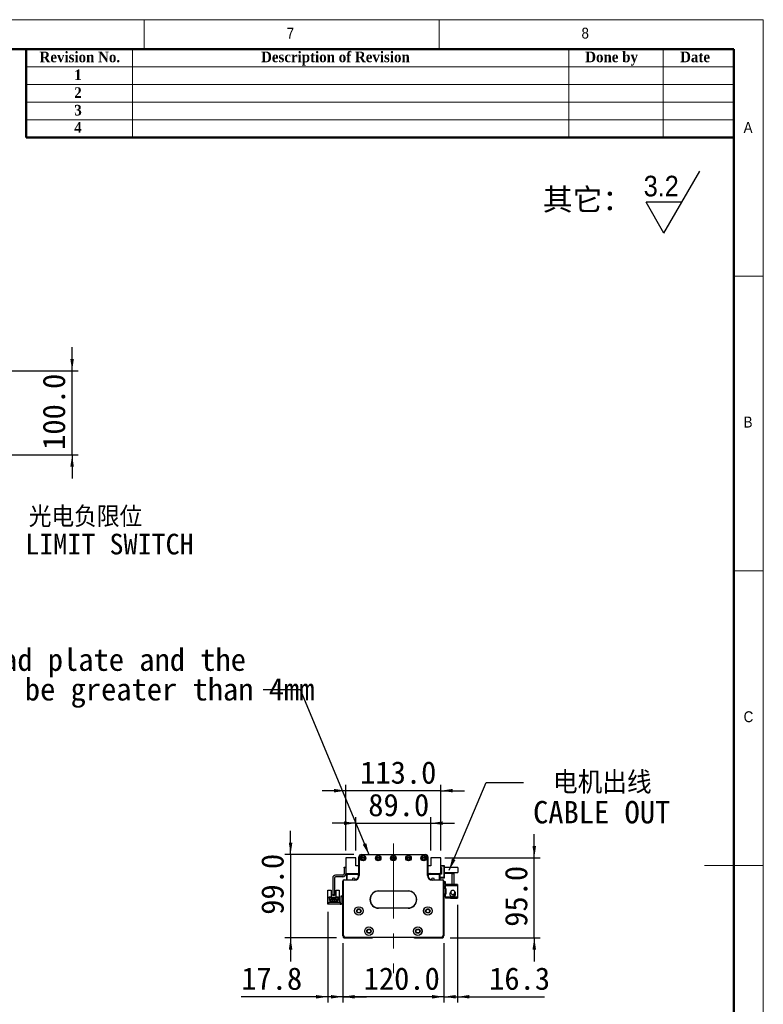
# Model space of a CAD drawing. Header units: millimetres. Extents: x 35 to 2905, y 35 to 2044.
# Tile 5 of 5: x 2022 to 2905, y 874 to 2044. Entities that reach past the tile are written whole.
import ezdxf

# ---------------------------------------------------------------- set-up
doc = ezdxf.new("R2010")
doc.units = ezdxf.units.MM
doc.header["$LTSCALE"] = 7
doc.linetypes.add('CENTERX2', pattern=[20.32, 12.7, -2.54, 2.54, -2.54])
doc.layers.add('DIMNS', color=7, linetype='Continuous')
doc.styles.add('SLDTEXTSTYLE0', font='arial.ttf', dxfattribs={"bigfont": 'bigfont'})
doc.styles.add('SLDTEXTSTYLE1', font='Gothic.ttf', dxfattribs={"width": 0.913})
doc.styles.add('SLDTEXTSTYLE2', font='timesbd.ttf', dxfattribs={"width": 0.933})
doc.styles.add('SLDTEXTSTYLE8', font='txt')
doc.styles.add('SLDTEXTSTYLE9', font='txt', dxfattribs={"bigfont": 'bigfont'})
doc.dimstyles.new('SLDDIMSTYLE1', dxfattribs={"dimtxt": 26.6, "dimasz": 14, "dimexe": 0, "dimexo": 0.0625, "dimgap": 6.65, "dimtad": 2, "dimdec": 1, "dimrnd": 1e-09, "dimzin": 4, "dimdsep": 46, "dimtxsty": 'SLDTEXTSTYLE8', "dimsah": 1, "dimcen": 0.09, "dimadec": 0, "dimazin": 1, "dimtfac": 1, "dimtdec": 1, "dimtmove": 0, "dimatfit": 0, "dimfxl": 0, "dimfrac": 2, "dimtolj": 1, "dimtzin": 12, "dimarcsym": 0})
doc.dimstyles.new('SLDDIMSTYLE2', dxfattribs={"dimtxt": 26.6, "dimasz": 14, "dimexe": 0, "dimexo": 0.0625, "dimgap": 6.65, "dimtad": 2, "dimdec": 1, "dimrnd": 1e-09, "dimzin": 12, "dimdsep": 46, "dimtxsty": 'SLDTEXTSTYLE8', "dimsah": 1, "dimcen": 0.09, "dimadec": 0, "dimazin": 3, "dimtfac": 1, "dimtdec": 1, "dimtmove": 0, "dimatfit": 0, "dimfxl": 0, "dimfrac": 2, "dimtolj": 1, "dimtzin": 12, "dimarcsym": 0})
doc.dimstyles.new('SLDDIMSTYLE3', dxfattribs={"dimtxt": 0.18, "dimasz": 14, "dimexe": 0, "dimexo": 0.0625, "dimgap": 0, "dimtad": 0, "dimtih": 1, "dimtoh": 1, "dimdec": 0, "dimrnd": 1e-09, "dimzin": 0, "dimdsep": 46, "dimtxsty": 'Standard', "dimsah": 1, "dimcen": 0.09, "dimadec": 0, "dimazin": 0, "dimtfac": 14, "dimtdec": 0, "dimtofl": 0, "dimtmove": 0, "dimatfit": 3, "dimfxl": 0, "dimfrac": 2, "dimtolj": 1, "dimtzin": 0, "dimarcsym": 0})

# ---------------------------------------------------------------- blocks, each defined once
blk = doc.blocks.new('SW_SFSYMBOL_0')
at = {"layer": 'DIMNS', "color": 0}
for p, q in [((24, -36.7), (66.5, 36.8)), ((24, -36.7), (2.8, 0)), ((45.2, 0), (2.8, 0))]:
    blk.add_line(p, q, dxfattribs=at)
at = {"layer": 'DIMNS', "color": 0, "insert": (0, 31.3), "char_height": 24.5, "attachment_point": 1, "style": 'SLDTEXTSTYLE1'}
blk.add_mtext('3.2', dxfattribs=at)
blk = doc.blocks.new('_D_6')
at = {"layer": 'DIMNS'}
for p, q in [((2405.8, 947), (2405.8, 876.4)), ((2525.8, 947), (2525.8, 876.4)), ((2405.8, 883.4), (2377.8, 883.4)), ((2525.8, 883.4), (2405.8, 883.4)), ((2525.8, 883.4), (2553.8, 883.4))]:
    blk.add_line(p, q, dxfattribs=at)
for points in [[(2405.8, 883.4), (2391.8, 885.5), (2391.8, 881.3)], [(2525.8, 883.4), (2539.8, 881.3), (2539.8, 885.5)]]:
    blk.add_solid(points, dxfattribs=at)
at = {"layer": 'DIMNS', "insert": (2430.5, 918.3), "char_height": 26.6, "attachment_point": 1, "style": 'SLDTEXTSTYLE8'}
blk.add_mtext('120.0', dxfattribs=at)
blk = doc.blocks.new('_D_7')
at = {"layer": 'DIMNS'}
for p, q in [((2388, 984.3), (2388, 876.4)), ((2405.8, 947), (2405.8, 876.4)), ((2388, 883.4), (2285.2, 883.4)), ((2405.8, 883.4), (2388, 883.4)), ((2405.8, 883.4), (2433.8, 883.4))]:
    blk.add_line(p, q, dxfattribs=at)
for points in [[(2388, 883.4), (2374, 885.5), (2374, 881.3)], [(2405.8, 883.4), (2419.8, 881.3), (2419.8, 885.5)]]:
    blk.add_solid(points, dxfattribs=at)
at = {"layer": 'DIMNS', "insert": (2285.2, 918.3), "char_height": 26.6, "attachment_point": 1, "style": 'SLDTEXTSTYLE8'}
blk.add_mtext('17.8', dxfattribs=at)
blk = doc.blocks.new('_D_8')
at = {"layer": 'DIMNS'}
for p, q in [((2343.8, 1052.4), (2343.8, 1080.4)), ((2418.9, 1052.4), (2336.8, 1052.4)), ((2343.8, 1052.4), (2343.8, 953.4)), ((2398.4, 953.4), (2336.8, 953.4)), ((2343.8, 953.4), (2343.8, 925.4))]:
    blk.add_line(p, q, dxfattribs=at)
for points in [[(2343.8, 1052.4), (2345.9, 1066.4), (2341.7, 1066.4)], [(2343.8, 953.4), (2341.7, 939.4), (2345.9, 939.4)]]:
    blk.add_solid(points, dxfattribs=at)
at = {"layer": 'DIMNS', "insert": (2308.9, 980.8), "char_height": 26.6, "attachment_point": 1, "rotation": 90, "style": 'SLDTEXTSTYLE8'}
blk.add_mtext('99.0', dxfattribs=at)
blk = doc.blocks.new('_D_9')
at = {"layer": 'DIMNS'}
for p, q in [((2421.3, 1089.6), (2393.3, 1089.6)), ((2421.3, 1057.3), (2421.3, 1096.6)), ((2421.3, 1089.6), (2510.3, 1089.6)), ((2510.3, 1057.3), (2510.3, 1096.6)), ((2510.3, 1089.6), (2538.3, 1089.6))]:
    blk.add_line(p, q, dxfattribs=at)
for points in [[(2421.3, 1089.6), (2407.3, 1091.7), (2407.3, 1087.5)], [(2510.3, 1089.6), (2524.3, 1087.5), (2524.3, 1091.7)]]:
    blk.add_solid(points, dxfattribs=at)
at = {"layer": 'DIMNS', "insert": (2436, 1124.5), "char_height": 26.6, "attachment_point": 1, "style": 'SLDTEXTSTYLE8'}
blk.add_mtext('89.0', dxfattribs=at)
blk = doc.blocks.new('_D_10')
at = {"layer": 'DIMNS'}
for p, q in [((2409.3, 1057.3), (2409.3, 1135.2)), ((2522.3, 1057.3), (2522.3, 1135.2)), ((2409.3, 1128.2), (2381.3, 1128.2)), ((2522.3, 1128.2), (2409.3, 1128.2)), ((2522.3, 1128.2), (2550.3, 1128.2))]:
    blk.add_line(p, q, dxfattribs=at)
for points in [[(2409.3, 1128.2), (2395.3, 1130.3), (2395.3, 1126.1)], [(2522.3, 1128.2), (2536.3, 1126.1), (2536.3, 1130.3)]]:
    blk.add_solid(points, dxfattribs=at)
at = {"layer": 'DIMNS', "insert": (2426.4, 1163.1), "char_height": 26.6, "attachment_point": 1, "style": 'SLDTEXTSTYLE8'}
blk.add_mtext('113.0', dxfattribs=at)
blk = doc.blocks.new('_D_11')
at = {"layer": 'DIMNS'}
for p, q in [((2633.1, 1048.4), (2633.1, 1076.4)), ((2526.8, 1048.4), (2640.1, 1048.4)), ((2633.1, 953.4), (2633.1, 1048.4)), ((2533.2, 953.4), (2640.1, 953.4)), ((2633.1, 953.4), (2633.1, 925.4))]:
    blk.add_line(p, q, dxfattribs=at)
for points in [[(2633.1, 1048.4), (2635.2, 1062.4), (2631, 1062.4)], [(2633.1, 953.4), (2631, 939.4), (2635.2, 939.4)]]:
    blk.add_solid(points, dxfattribs=at)
at = {"layer": 'DIMNS', "insert": (2598.2, 966.5), "char_height": 26.6, "attachment_point": 1, "rotation": 90, "style": 'SLDTEXTSTYLE8'}
blk.add_mtext('95.0', dxfattribs=at)
blk = doc.blocks.new('_D_12')
at = {"layer": 'DIMNS'}
for p, q in [((2542.1, 992.8), (2542.1, 876.4)), ((2525.8, 947), (2525.8, 876.4)), ((2525.8, 883.4), (2497.8, 883.4)), ((2525.8, 883.4), (2542.1, 883.4)), ((2542.1, 883.4), (2645.1, 883.4))]:
    blk.add_line(p, q, dxfattribs=at)
for points in [[(2525.8, 883.4), (2511.8, 885.5), (2511.8, 881.3)], [(2542.1, 883.4), (2556.1, 881.3), (2556.1, 885.5)]]:
    blk.add_solid(points, dxfattribs=at)
at = {"layer": 'DIMNS', "insert": (2579.5, 918.3), "char_height": 26.6, "attachment_point": 1, "style": 'SLDTEXTSTYLE8'}
blk.add_mtext('16.3', dxfattribs=at)
blk = doc.blocks.new('SW_NOTE_3')
at = {"layer": 'DIMNS', "color": 0, "char_height": 26.6, "attachment_point": 2}
for s, insert, style in [('电机出线', (93.5, 13.1), 'SLDTEXTSTYLE9'), ('CABLE OUT', (92.7, -22.1), 'SLDTEXTSTYLE8')]:
    blk.add_mtext(s, dxfattribs=dict(at, insert=insert, style=style))
blk = doc.blocks.new('SW_NOTE_4')
at = {"layer": 'DIMNS', "color": 0, "char_height": 26.6, "attachment_point": 2, "style": 'SLDTEXTSTYLE8'}
for s, insert in [('The distance between the load plate and the ', (-409.3, 49)), ('steel belt protection belt shall be greater than 4mm', (-409.4, 13.8))]:
    blk.add_mtext(s, dxfattribs=dict(at, insert=insert))
blk = doc.blocks.new('_D_24')
at = {"layer": 'DIMNS'}
for p, q in [((2084.4, 1627), (2084.4, 1655)), ((1207.8, 1627), (2091.4, 1627)), ((2084.4, 1527), (2084.4, 1627)), ((1207.8, 1527), (2091.4, 1527)), ((2084.4, 1527), (2084.4, 1499))]:
    blk.add_line(p, q, dxfattribs=at)
for points in [[(2084.4, 1627), (2086.5, 1641), (2082.3, 1641)], [(2084.4, 1527), (2082.3, 1513), (2086.5, 1513)]]:
    blk.add_solid(points, dxfattribs=at)
at = {"layer": 'DIMNS', "insert": (2049.5, 1533), "char_height": 26.6, "attachment_point": 1, "rotation": 90, "style": 'SLDTEXTSTYLE8'}
blk.add_mtext('100.0', dxfattribs=at)
blk = doc.blocks.new('SW_NOTE_7')
at = {"layer": 'DIMNS', "color": 0, "char_height": 24.5, "attachment_point": 2}
for s, insert, style in [('    光电负限位', (96.8, 12.3), 'SLDTEXTSTYLE9'), ('NEGATIVE LIMIT SWITCH', (93.9, -20.1), 'SLDTEXTSTYLE8')]:
    blk.add_mtext(s, dxfattribs=dict(at, insert=insert, style=style))

msp = doc.modelspace()

# ---------------------------------------------------------------- linework, layer by layer
at = {"color": 7, "linetype": 'Continuous', "lineweight": 18}
for p, q in [((2905, 2044), (35, 2044)), ((2170, 2044), (2170, 2009)), ((2520, 2009), (2520, 2044)), ((2905, 35), (2905, 2044)), ((70, 2009), (2870, 2009)), ((2156, 2009), (2156, 1904)), ((2674, 2009), (2674, 1904)), ((2786, 2009), (2786, 1904)), ((2870, 2009), (2870, 1904)), ((2870, 2009), (2870, 70)), ((2030, 1988), (2870, 1988)), ((2030, 1967), (2870, 1967)), ((2030, 1946), (2870, 1946)), ((2030, 1925), (2870, 1925)), ((2905, 1739.5), (2870, 1739.5)), ((2870, 1389.5), (2905, 1389.5)), ((2905, 1039.5), (2835, 1039.5))]:
    msp.add_line(p, q, dxfattribs=at)
at = {"color": 7, "linetype": 'Continuous', "lineweight": 50}
for p, q in [((2870, 2009), (70, 2009)), ((2030, 2009), (2030, 1904)), ((2870, 2009), (2870, 70)), ((2870, 1904), (2030, 1904))]:
    msp.add_line(p, q, dxfattribs=at)
at = {"color": 7, "linetype": 'Continuous', "lineweight": 25}
for p, q in [((2421.29, 1048.37), (2409.29, 1048.37)), ((2409.29, 1048.37), (2409.29, 1029.87)), ((2421.29, 1038.87), (2421.29, 1048.37)), ((2424.79, 1049.37), (2424.79, 1049.57)), ((2424.79, 1049.57), (2424.8, 1049.57)), ((2424.79, 1027.37), (2424.79, 1049.37)), ((2424.79, 1049.37), (2425.09, 1049.37)), ((2425.09, 1049.37), (2425.09, 1027.37)), ((2427.79, 1052.37), (2427.79, 1052.07)), ((2427.79, 1052.37), (2503.79, 1052.37)), ((2503.79, 1052.07), (2427.79, 1052.07)), ((2503.79, 1052.37), (2503.79, 1052.07)), ((2506.79, 1049.37), (2506.49, 1049.37)), ((2506.49, 1027.37), (2506.49, 1049.37)), ((2506.79, 1049.57), (2506.79, 1049.37)), ((2506.79, 1049.57), (2506.79, 1049.57)), ((2506.79, 1049.37), (2506.79, 1027.37)), ((2510.29, 1048.37), (2510.29, 1038.87)), ((2522.29, 1048.37), (2510.29, 1048.37)), ((2522.29, 1029.87), (2522.29, 1048.37)), ((2407.29, 1037.37), (2409.29, 1037.37)), ((2407.29, 1036.37), (2407.29, 1037.37)), ((2409.29, 1036.37), (2407.29, 1036.37)), ((2407.29, 1036.37), (2407.29, 1029.37)), ((2409.29, 1029.87), (2424.79, 1029.87)), ((2409.29, 1029.87), (2409.29, 1029.37)), ((2410.29, 1028.87), (2411.29, 1029.87)), ((2424.79, 1038.87), (2421.29, 1038.87)), ((2422.22, 1029.87), (2422.42, 1029.66)), ((2424.79, 1029.37), (2423.13, 1029.37)), ((2510.29, 1038.87), (2506.79, 1038.87)), ((2506.79, 1029.87), (2522.29, 1029.87)), ((2508.45, 1029.37), (2506.79, 1029.37)), ((2509.37, 1029.87), (2509.16, 1029.66)), ((2521.29, 1028.87), (2520.29, 1029.87)), ((2522.29, 1039.37), (2525.99, 1039.37)), ((2525.99, 1038.37), (2522.29, 1038.37)), ((2522.29, 1036.87), (2522.79, 1036.87)), ((2522.29, 1030.87), (2522.79, 1030.87)), ((2522.79, 1029.87), (2522.29, 1029.87)), ((2522.79, 1036.87), (2522.79, 1028.87)), ((2525.99, 1038.37), (2525.99, 1039.37)), ((2525.99, 1039.37), (2526.29, 1039.07)), ((2526.29, 1038.24), (2525.99, 1038.37)), ((2525.99, 1025.37), (2525.99, 1038.37)), ((2526.29, 1039.07), (2526.29, 1038.24)), ((2526.29, 1038.24), (2526.29, 1025.49)), ((2542.29, 1036.87), (2526.29, 1036.87)), ((2526.29, 1030.87), (2542.29, 1030.87)), ((2535.69, 1029.87), (2526.29, 1029.87)), ((2535.69, 1016.87), (2535.69, 1029.87)), ((2535.69, 1029.87), (2537.69, 1029.87)), ((2537.69, 1029.87), (2537.69, 1016.87)), ((2542.29, 1036.87), (2542.29, 1030.87)), ((2393.79, 1024.37), (2393.79, 1004.87)), ((2395.79, 1024.37), (2395.79, 1004.87)), ((2405.79, 1027.87), (2397.29, 1027.87)), ((2405.79, 1025.87), (2397.29, 1025.87)), ((2406.09, 1020.87), (2405.79, 1020.87)), ((2405.79, 955.87), (2405.79, 1020.87)), ((2406.09, 1020.87), (2406.09, 955.99)), ((2407.29, 1022.07), (2407.29, 1022.37)), ((2407.29, 1022.37), (2419.79, 1022.37)), ((2419.79, 1022.07), (2407.29, 1022.07)), ((2410.29, 1028.87), (2410.29, 1023.87)), ((2410.29, 1023.87), (2410.29, 1022.37)), ((2410.59, 1023.57), (2410.29, 1023.87)), ((2410.59, 1023.57), (2410.59, 1022.37)), ((2410.89, 1027.82), (2411.84, 1028.77)), ((2410.89, 1022.37), (2410.89, 1027.82)), ((2424.04, 1028.77), (2411.84, 1028.77)), ((2419.79, 1022.07), (2419.79, 1022.37)), ((2424.04, 1028.77), (2424.04, 1024.73)), ((2424.79, 1028.77), (2424.04, 1028.77)), ((2425.09, 1027.37), (2424.79, 1027.37)), ((2506.79, 1027.37), (2506.49, 1027.37)), ((2507.54, 1028.77), (2506.79, 1028.77)), ((2507.54, 1024.73), (2507.54, 1028.77)), ((2519.74, 1028.77), (2507.54, 1028.77)), ((2511.79, 1022.37), (2511.79, 1022.07)), ((2511.79, 1022.37), (2524.29, 1022.37)), ((2524.29, 1022.07), (2511.79, 1022.07)), ((2519.74, 1028.77), (2520.69, 1027.82)), ((2520.69, 1022.37), (2520.69, 1027.82)), ((2521.29, 1022.37), (2521.29, 1028.87)), ((2522.79, 1028.87), (2521.29, 1028.87)), ((2521.29, 1025.37), (2525.99, 1025.37)), ((2525.99, 1024.37), (2521.29, 1024.37)), ((2524.29, 1022.37), (2524.29, 1022.07)), ((2525.79, 1020.87), (2525.49, 1020.87)), ((2525.49, 955.99), (2525.49, 1020.87)), ((2525.79, 1020.87), (2525.79, 955.87)), ((2527.69, 1019.87), (2525.79, 1019.87)), ((2526.29, 1025.49), (2525.99, 1025.37)), ((2525.99, 1024.37), (2525.99, 1025.37)), ((2526.29, 1024.67), (2525.99, 1024.37)), ((2526.29, 1025.49), (2526.29, 1024.67)), ((2527.69, 1016.87), (2527.69, 1019.87)), ((2388.09, 1010.11), (2391.79, 1010.11)), ((2388.09, 1001.21), (2388.09, 1010.11)), ((2391.79, 1010.11), (2391.79, 1001.71)), ((2397.79, 1001.71), (2397.79, 1010.11)), ((2397.79, 1010.11), (2401.49, 1010.11)), ((2401.49, 1010.11), (2401.49, 1001.21)), ((2448.29, 1009.17), (2448.29, 1008.87)), ((2448.29, 1009.17), (2483.29, 1009.17)), ((2483.29, 1008.87), (2448.29, 1008.87)), ((2483.29, 1009.17), (2483.29, 1008.87)), ((2527.69, 1016.87), (2527.69, 1015.67)), ((2535.69, 1016.87), (2527.69, 1016.87)), ((2527.69, 1015.67), (2542.09, 1015.67)), ((2527.69, 1011.67), (2527.69, 1015.67)), ((2527.69, 1011.67), (2527.69, 1011.17)), ((2528.69, 1011.67), (2527.69, 1011.67)), ((2527.69, 1011.17), (2527.69, 1006.17)), ((2528.69, 1011.17), (2527.69, 1011.17)), ((2527.69, 1005.67), (2527.69, 1006.17)), ((2527.69, 1006.17), (2528.69, 1006.17)), ((2528.69, 1005.67), (2528.69, 1011.67)), ((2533.14, 1006.46), (2533.04, 1005.67)), ((2533.38, 1007.1), (2533.24, 1006.78)), ((2533.25, 1007.24), (2533.29, 1007.26)), ((2533.29, 1007.26), (2533.67, 1007.83)), ((2533.45, 1007.18), (2533.29, 1007.26)), ((2533.41, 1007.08), (2533.29, 1007.14)), ((2533.69, 1016.87), (2533.69, 1016.67)), ((2542.09, 1016.67), (2533.69, 1016.67)), ((2537.69, 1016.87), (2535.69, 1016.87)), ((2538.58, 1006.22), (2538.61, 1006.24)), ((2542.09, 1016.67), (2542.09, 1015.67)), ((2542.09, 1015.67), (2542.09, 1001.67)), ((2387.99, 993.21), (2387.99, 995.21)), ((2387.99, 995.21), (2388.99, 995.21)), ((2388.09, 995.21), (2388.09, 1001.21)), ((2388.89, 1001.21), (2388.09, 1001.21)), ((2388.89, 1001.21), (2389.39, 1001.71)), ((2388.99, 995.21), (2388.99, 993.21)), ((2402.79, 995.21), (2388.99, 995.21)), ((2391.99, 1001.71), (2389.39, 1001.71)), ((2389.79, 1001.16), (2391.99, 1001.16)), ((2389.79, 997.71), (2389.79, 1001.16)), ((2390.59, 997.71), (2389.79, 997.71)), ((2390.59, 999.36), (2398.99, 999.36)), ((2390.59, 997.71), (2390.59, 999.36)), ((2390.59, 996.66), (2390.59, 997.71)), ((2391.79, 996.66), (2390.59, 996.66)), ((2391.54, 998.31), (2391.54, 997.81)), ((2392.04, 998.31), (2391.54, 998.31)), ((2391.54, 997.81), (2392.04, 997.81)), ((2391.79, 995.86), (2391.79, 996.66)), ((2397.79, 996.66), (2391.79, 996.66)), ((2397.79, 995.86), (2391.79, 995.86)), ((2391.99, 1001.16), (2391.99, 1001.71)), ((2391.99, 1001.71), (2397.59, 1001.71)), ((2392.34, 1001.16), (2391.99, 1001.16)), ((2392.04, 997.81), (2392.04, 998.31)), ((2392.34, 1000.06), (2392.34, 1001.16)), ((2397.24, 1000.06), (2392.34, 1000.06)), ((2394.04, 998.31), (2393.54, 998.31)), ((2393.54, 998.31), (2393.54, 997.81)), ((2393.54, 997.81), (2394.04, 997.81)), ((2393.79, 1004.87), (2395.79, 1004.87)), ((2393.79, 1003.87), (2393.79, 1004.87)), ((2395.79, 1003.87), (2393.79, 1003.87)), ((2393.99, 1000.06), (2393.99, 1000.66)), ((2393.99, 1000.66), (2395.59, 1000.66)), ((2394.04, 997.81), (2394.04, 998.31)), ((2396.04, 998.31), (2395.54, 998.31)), ((2395.54, 998.31), (2395.54, 997.81)), ((2395.54, 997.81), (2396.04, 997.81)), ((2395.59, 1000.06), (2395.59, 1000.66)), ((2395.79, 1004.87), (2395.79, 1003.87)), ((2396.04, 997.81), (2396.04, 998.31)), ((2397.24, 1001.16), (2397.24, 1000.06)), ((2397.59, 1001.16), (2397.24, 1001.16)), ((2397.54, 998.31), (2397.54, 997.81)), ((2398.04, 998.31), (2397.54, 998.31)), ((2397.54, 997.81), (2398.04, 997.81)), ((2397.59, 1001.71), (2397.59, 1001.16)), ((2400.19, 1001.71), (2397.59, 1001.71)), ((2397.59, 1001.16), (2399.79, 1001.16)), ((2397.79, 996.66), (2397.79, 995.86)), ((2398.99, 996.66), (2397.79, 996.66)), ((2398.04, 997.81), (2398.04, 998.31)), ((2398.99, 999.36), (2398.99, 997.71)), ((2398.99, 997.71), (2398.99, 996.66)), ((2399.79, 997.71), (2398.99, 997.71)), ((2399.79, 1001.16), (2399.79, 997.71)), ((2400.19, 1001.71), (2400.69, 1001.21)), ((2401.49, 1001.21), (2400.69, 1001.21)), ((2401.49, 1001.21), (2401.49, 995.21)), ((2402.79, 995.21), (2402.79, 993.21)), ((2403.79, 1003.21), (2405.79, 1003.21)), ((2403.79, 1002.21), (2403.79, 1003.21)), ((2405.79, 1002.21), (2403.79, 1002.21)), ((2403.79, 994.21), (2403.79, 1002.21)), ((2403.79, 993.21), (2403.79, 994.21)), ((2403.79, 994.21), (2405.79, 994.21)), ((2527.69, 1001.67), (2527.69, 1005.67)), ((2527.69, 1005.67), (2528.69, 1005.67)), ((2527.69, 1001.67), (2527.69, 1000.47)), ((2542.09, 1001.67), (2527.69, 1001.67)), ((2533.69, 1000.47), (2527.69, 1000.47)), ((2533.29, 1004.08), (2533.25, 1004.09)), ((2533.69, 1000.67), (2542.09, 1000.67)), ((2533.69, 1000.67), (2533.69, 1000.47)), ((2542.09, 1001.67), (2542.09, 1000.67)), ((2388.99, 993.21), (2387.99, 993.21)), ((2402.79, 993.21), (2388.99, 993.21)), ((2405.79, 993.21), (2403.79, 993.21)), ((2448.29, 988.87), (2448.29, 988.57)), ((2448.29, 988.87), (2483.29, 988.87)), ((2483.29, 988.57), (2448.29, 988.57)), ((2483.29, 988.87), (2483.29, 988.57)), ((2406.09, 955.99), (2405.79, 955.87)), ((2407.79, 953.87), (2405.79, 955.87)), ((2406.09, 955.99), (2407.92, 954.17)), ((2406.29, 955.37), (2406.29, 954.37)), ((2406.29, 954.37), (2407.29, 953.37)), ((2407.29, 953.37), (2440.79, 953.37)), ((2407.92, 954.17), (2407.79, 953.87)), ((2523.79, 953.87), (2407.79, 953.87)), ((2407.92, 954.17), (2523.67, 954.17)), ((2440.79, 953.37), (2441.29, 953.87)), ((2490.29, 953.87), (2490.79, 953.37)), ((2490.79, 953.37), (2524.29, 953.37)), ((2523.67, 954.17), (2525.49, 955.99)), ((2523.67, 954.17), (2523.79, 953.87)), ((2525.79, 955.87), (2523.79, 953.87)), ((2524.29, 953.37), (2525.29, 954.37)), ((2525.29, 954.37), (2525.29, 955.37)), ((2525.49, 955.99), (2525.79, 955.87))]:
    msp.add_line(p, q, dxfattribs=at)
at = {"color": 7, "linetype": 'Continuous', "lineweight": 25, "flags": 128}
for points in [[(2458.64, 1008.87), (2458.29, 1008.82), (2457.94, 1008.87)], [(2473.64, 1008.87), (2473.29, 1008.82), (2472.94, 1008.87)], [(2402.79, 993.21), (2403.38, 993.27), (2403.79, 993.38)]]:
    msp.add_lwpolyline(points, dxfattribs=at)
at = {"color": 7, "linetype": 'Continuous', "lineweight": 25}
for centre, radius in [((2429.79, 1048.12), 3.25), ((2429.79, 1048.12), 3), ((2429.79, 1048.12), 1.6), ((2429.79, 1048.12), 1.25), ((2447.79, 1048.12), 3.25), ((2447.79, 1048.12), 3), ((2447.79, 1048.12), 1.6), ((2447.79, 1048.12), 1.25), ((2465.79, 1048.12), 3.25), ((2465.79, 1048.12), 3), ((2465.79, 1048.12), 1.6), ((2465.79, 1048.12), 1.25), ((2483.79, 1048.12), 3.25), ((2483.79, 1048.12), 3), ((2483.79, 1048.12), 1.6), ((2483.79, 1048.12), 1.25), ((2501.79, 1048.12), 3.25), ((2501.79, 1048.12), 3), ((2501.79, 1048.12), 1.6), ((2501.79, 1048.12), 1.25), ((2424.79, 985.36), 5.03), ((2424.79, 985.36), 5), ((2424.79, 985.36), 2.65), ((2424.79, 985.36), 2.1), ((2506.79, 985.36), 5.03), ((2506.79, 985.36), 5), ((2506.79, 985.36), 2.65), ((2506.79, 985.36), 2.1), ((2436.79, 961.33), 5.02), ((2436.79, 961.33), 5), ((2436.79, 961.33), 2.65), ((2436.79, 961.33), 2.1), ((2494.79, 961.33), 5.02), ((2494.79, 961.33), 5), ((2494.79, 961.33), 2.65), ((2494.79, 961.33), 2.1)]:
    msp.add_circle(centre, radius, dxfattribs=at)
for centre, radius, start, end in [((2427.79, 1049.37), 3, 90, 180), ((2427.79, 1049.37), 2.7, 90, 180), ((2503.79, 1049.37), 3, 0, 90), ((2503.79, 1049.37), 2.7, 0, 90), ((2405.79, 1029.37), 1.5, 270, 0), ((2405.79, 1029.37), 3.5, 270, 0), ((2423.13, 1030.37), 1, 224.99989, 270), ((2508.45, 1030.37), 1, 270, 315.00006), ((2397.29, 1024.37), 3.5, 90, 180), ((2397.29, 1024.37), 1.5, 90, 180), ((2407.29, 1020.87), 1.5, 90, 180), ((2407.29, 1020.87), 1.2, 90, 180), ((2418.79, 1022.37), 2, 90, 180), ((2418.79, 1022.37), 2, 2.88033, 90), ((2419.79, 1027.37), 5.3, 270, 0), ((2419.79, 1027.37), 5, 270, 0), ((2511.79, 1027.37), 5.3, 180, 270), ((2511.79, 1027.37), 5, 180, 270), ((2512.79, 1022.37), 2, 90, 177.11965), ((2512.79, 1022.37), 2, 0, 90), ((2524.29, 1020.87), 1.5, 0, 90), ((2524.29, 1020.87), 1.2, 0, 90), ((2448.29, 998.87), 10.3, 90, 270), ((2448.29, 998.87), 10, 90, 270), ((2483.29, 998.87), 10.3, 270, 90), ((2483.29, 998.87), 10, 270, 90), ((2536.29, 1005.67), 3.4, 207.88541, 44.31348), ((2536.29, 1005.67), 2.5, 274.06825, 11.05475), ((2536.29, 1005.67), 2.6, 277.27427, 10.90897), ((2536.29, 1005.67), 3.45, 0, 47.89891), ((2402.79, 996.21), 1, 270, 0), ((2536.29, 1005.67), 3.45, 237.57421, 0)]:
    msp.add_arc(centre, radius, start, end, dxfattribs=at)
for points, knots in [([(2534.12, 1008.59), (2533.94, 1008.23), (2533.6, 1007.58), (2533.14, 1006.52), (2532.92, 1005.7), (2532.87, 1005.03), (2532.97, 1004.47), (2533.2, 1003.86), (2533.65, 1003.26), (2534.33, 1002.83), (2535.06, 1002.59), (2535.82, 1002.59), (2536.53, 1002.82), (2536.71, 1002.94), (2536.66, 1002.98), (2536.65, 1002.99)], [0, 0, 0, 0, 0.1800985, 0.3300043, 0.4496449, 0.5397496, 0.5746227, 0.6053219, 0.6784018, 0.7214063, 0.7619834, 0.8291607, 0.8886695, 0.9605996, 1, 1, 1, 1]), ([(2537.68, 1009.43), (2537.93, 1009.2), (2538.43, 1008.74), (2538.83, 1007.82), (2538.88, 1006.9), (2538.6, 1006.11), (2538.09, 1005.49), (2537.39, 1005.08), (2536.58, 1004.92), (2535.75, 1005.02), (2534.97, 1005.39), (2534.35, 1005.99), (2533.95, 1006.76), (2533.87, 1007.6), (2533.97, 1008.36), (2534.32, 1008.95), (2534.85, 1009.37), (2535.58, 1009.62), (2536.33, 1009.7), (2536.87, 1009.72), (2537.13, 1009.71), (2537.22, 1009.71), (2537.24, 1009.7), (2537.31, 1009.67), (2537.47, 1009.58), (2537.6, 1009.49), (2537.68, 1009.43)], [0, 0, 0, 0, 0.0648176, 0.1297793, 0.189732, 0.2426191, 0.2944133, 0.3462435, 0.3987244, 0.4521998, 0.5066016, 0.5614526, 0.616052, 0.6697726, 0.727069, 0.7653775, 0.8036915, 0.8589096, 0.9142292, 0.9495547, 0.9640012, 0.9648512, 0.9657591, 0.9687105, 0.9805281, 1, 1, 1, 1]), ([(2538.52, 1004.52), (2538.62, 1004.77), (2538.81, 1005.24), (2538.86, 1005.75), (2538.77, 1006.05), (2538.75, 1006.15)], [0, 0, 0, 0, 0.4359585, 0.8267397, 1, 1, 1, 1])]:
    msp.add_open_spline(points, degree=3, knots=knots, dxfattribs=at)
at = {"layer": 'DIMNS', "linetype": 'CENTERX2', "lineweight": 18}
msp.add_line((2465.79, 1065.32), (2465.79, 911.42), dxfattribs=at)

# ---------------------------------------------------------------- block references
at = {"layer": 'DIMNS'}
for name, p in [('SW_SFSYMBOL_0', (2763.04, 1827.32)), ('SW_NOTE_7', (1959.85, 1453.46)), ('SW_NOTE_4', (2311.05, 1248.15)), ('SW_NOTE_3', (2620.4, 1138.05))]:
    msp.add_blockref(name, p, dxfattribs=at)

# ---------------------------------------------------------------- texts
at = {"color": 7, "linetype": 'Continuous', "lineweight": 0}
for s, insert, char_height, attachment_point, style in [('7', (2339.17, 2034.52), 12.96, 1, 'SLDTEXTSTYLE1'), ('8', (2689.17, 2034.52), 12.96, 1, 'SLDTEXTSTYLE1'), ('Revision No.', (2045.74, 2006.01), 12.6, 1, 'SLDTEXTSTYLE2'), ('Description of Revision', (2397.01, 2006.1), 12.6, 2, 'SLDTEXTSTYLE2'), ('Done by', (2724.88, 2006.1), 12.6, 2, 'SLDTEXTSTYLE2'), ('Date', (2824, 2006.1), 12.6, 2, 'SLDTEXTSTYLE2'), ('1', (2086.96, 1984.85), 12.6, 1, 'SLDTEXTSTYLE2'), ('2', (2086.96, 1963.68), 12.6, 1, 'SLDTEXTSTYLE2'), ('3', (2086.96, 1942.82), 12.6, 1, 'SLDTEXTSTYLE2'), ('4', (2086.96, 1922.31), 12.6, 1, 'SLDTEXTSTYLE2'), ('A', (2881.67, 1922.52), 12.96, 1, 'SLDTEXTSTYLE1'), ('B', (2881.67, 1572.52), 12.96, 1, 'SLDTEXTSTYLE1'), ('C', (2881.67, 1222.52), 12.96, 1, 'SLDTEXTSTYLE1')]:
    msp.add_mtext(s, dxfattribs=dict(at, insert=insert, char_height=char_height, attachment_point=attachment_point, style=style))
at = {"layer": 'DIMNS', "insert": (2643.32, 1843.39), "char_height": 25.929, "attachment_point": 1, "style": 'SLDTEXTSTYLE0'}
msp.add_mtext('其它：', dxfattribs=at)

# ---------------------------------------------------------------- dimensions: what is measured, and where the dimension line sits
at = {"layer": 'DIMNS'}
for base, p1, p2, picture, middle in [((2084.37, 1626.98), (1198.87, 1526.98), (1198.87, 1626.98), '_D_24', (2084.37, 1575.4)), ((2343.78, 953.37), (2427.79, 1052.37), (2407.29, 953.37), '_D_8', (2343.78, 1013.61)), ((2633.13, 1048.37), (2524.29, 953.37), (2517.89, 1048.37), '_D_11', (2633.13, 999.26))]:
    dim = msp.add_linear_dim(base=base, p1=p1, p2=p2, angle=90, dimstyle='SLDDIMSTYLE1', dxfattribs=at)
    dim.commit()
    dim.dimension.update_dxf_attribs({"geometry": picture, "text_midpoint": middle, "dimtype": 160})
for base, p1, p2, dimstyle, picture, middle in [((2409.29, 1128.17), (2522.29, 1048.37), (2409.29, 1048.37), 'SLDDIMSTYLE1', '_D_10', (2468.76, 1128.17)), ((2510.29, 1089.64), (2421.29, 1048.37), (2510.29, 1048.37), 'SLDDIMSTYLE1', '_D_9', (2468.76, 1089.64)), ((2542.09, 883.37), (2525.79, 955.87), (2542.09, 1001.67), 'SLDDIMSTYLE2', '_D_12', (2612.29, 883.37)), ((2387.99, 883.37), (2405.79, 955.87), (2387.99, 993.21), 'SLDDIMSTYLE2', '_D_7', (2318.01, 883.37)), ((2405.79, 883.37), (2525.79, 955.87), (2405.79, 955.87), 'SLDDIMSTYLE1', '_D_6', (2472.92, 883.37))]:
    dim = msp.add_linear_dim(base=base, p1=p1, p2=p2, dimstyle=dimstyle, dxfattribs=at)
    dim.commit()
    dim.dimension.update_dxf_attribs({"geometry": picture, "text_midpoint": middle, "dimtype": 160})

# ---------------------------------------------------------------- leaders
for points in [[(2436.91, 1052.07), (2355.5, 1248.15), (2311.05, 1248.15)], [(2532.07, 1033.81), (2575.95, 1138.05), (2620.4, 1138.05)]]:
    msp.add_leader(points, dimstyle='SLDDIMSTYLE3', dxfattribs=at)

doc.saveas('drawing.dxf')
